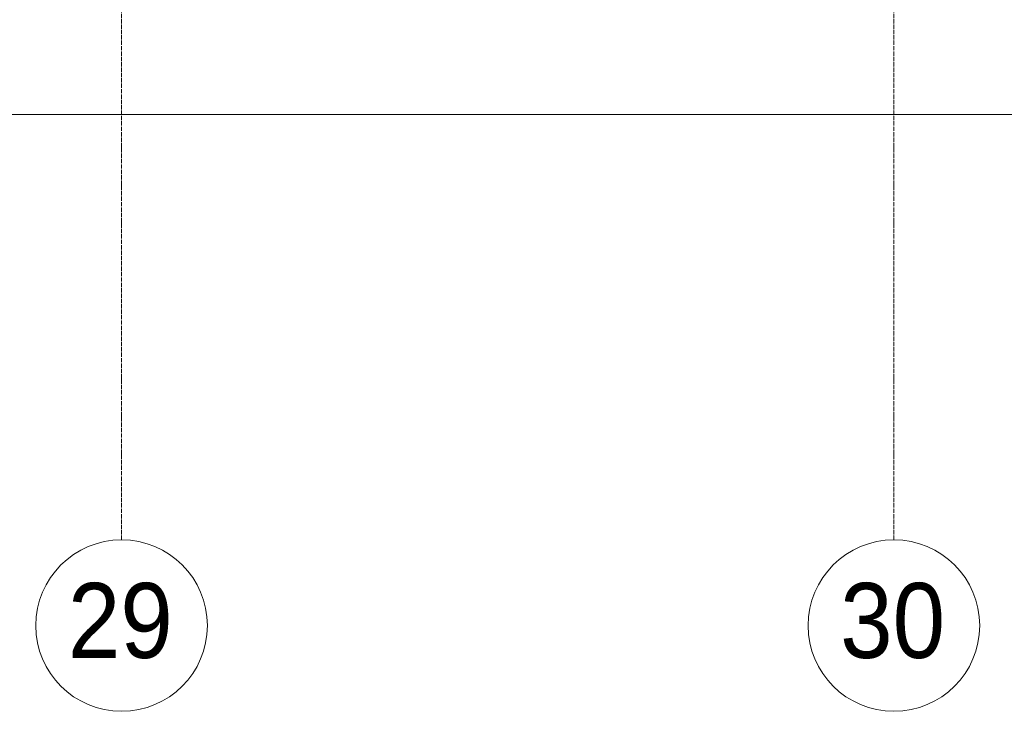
# Model space of a CAD drawing. Header units: millimetres. Extents: x 5617 to 183965, y 7718 to 172958.
# Tile 60 of 120: x 64650 to 69239, y 11226 to 14453. Entities that reach past the tile are written whole.
import ezdxf

# ---------------------------------------------------------------- set-up
doc = ezdxf.new("R2010")
doc.units = ezdxf.units.MM
doc.linetypes.add('Линия сетки', pattern=[25, 20, -2.5, 0, -2.5])
for name, color, linetype, lineweight in [('Оси', 7, 'Continuous', 9), ('Размеры', 7, 'Continuous', 9), ('Размеры-100', 7, 'Continuous', 9)]:
    doc.layers.add(name, color=color, linetype=linetype, lineweight=lineweight)
doc.styles.add('Arial', font='arial.ttf', dxfattribs={"width": 0.9, "height": 250})
doc.styles.add('Arial_1', font='arial.ttf', dxfattribs={"width": 0.9, "height": 350})
doc.dimstyles.new('Основной_2_5_мм', dxfattribs={"dimscale": 304.8, "dimtxt": 255.06485, "dimasz": 0.463911, "dimexe": 0.492126, "dimexo": 0.492126, "dimgap": 0.098425, "dimtad": 1, "dimdec": 0, "dimdsep": 46, "dimtxsty": 'Arial', "dimblk1": 'OBLIQUE', "dimblk2": 'OBLIQUE', "dimsah": 1, "dimcen": 0.09, "dimdle": 0.492126, "dimazin": 2, "dimtfac": 1, "dimtdec": 4, "dimtix": 1, "dimtmove": 0, "dimatfit": 3, "dimfxl": 1, "dimtvp": 1, "dimtolj": 1, "dimtzin": 0, "dimlwd": 20, "dimlwe": 20, "dimarcsym": 2})

# ---------------------------------------------------------------- blocks, each defined once
blk = doc.blocks.new('Ось сетки - Круг_Ø8 мм-6577-МКСС_К4_L05_18_600_')
at = {"layer": 'Оси', "lineweight": 20}
for start, end in [(360, 180), (180, 360)]:
    blk.add_arc((0, 0), 4, start, end, dxfattribs=at)
blk = doc.blocks.new('DIMBLOCK29-МКСС_К4_L05_18_600_')
at = {"layer": 'Размеры-100', "lineweight": 20, "transparency": 16777216}
for p, q in [((32724.8, 14010.6), (32724.8, 14160.6)), ((86724.8, 14010.6), (86724.8, 14160.6)), ((32574.8, 14010.6), (86874.8, 14010.6)), ((32724.8, 14010.6), (32724.8, 13960.6)), ((86724.8, 14010.6), (86724.8, 13960.6))]:
    blk.add_line(p, q, dxfattribs=at)
at = {"layer": 'Размеры-100', "lineweight": 40, "transparency": 16777216}
for p, q in [((32724.8, 14010.6), (32795.5, 14081.3)), ((86724.8, 14010.6), (86795.5, 14081.3)), ((32724.8, 14010.6), (32654.1, 13939.9)), ((86724.8, 14010.6), (86654.1, 13939.9))]:
    blk.add_line(p, q, dxfattribs=at)
at = {"layer": 'Размеры-100', "color": 0, "lineweight": 20, "transparency": 16777216, "insert": (59293.1, 14365.2), "char_height": 250, "width": 1035.956, "attachment_point": 1, "line_spacing_factor": 0.941778, "style": 'Arial'}
blk.add_mtext('54000', dxfattribs=at)
blk = doc.blocks.new('_Oblique')
at = {"color": 0, "linetype": 'ByBlock', "lineweight": -2}
blk.add_line((-0.5, -0.5), (0.5, 0.5), dxfattribs=at)

msp = doc.modelspace()

# ---------------------------------------------------------------- linework, layer by layer
at = {"layer": 'Оси', "linetype": 'Линия сетки'}
for p, q in [((65124.8, 12025.7), (65124.8, 33150)), ((68724.8, 12025.7), (68724.8, 33150))]:
    msp.add_line(p, q, dxfattribs=at)

# ---------------------------------------------------------------- block references
at = {"layer": 'Оси', "lineweight": 20, "xscale": 99.99999999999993, "yscale": 99.99999999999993, "zscale": 99.99999999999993}
for p in [(65124.8, 11625.7), (68724.8, 11625.7)]:
    msp.add_blockref('Ось сетки - Круг_Ø8 мм-6577-МКСС_К4_L05_18_600_', p, dxfattribs=at)

# ---------------------------------------------------------------- texts
at = {"layer": 'Оси', "char_height": 350, "width": 606.076, "attachment_point": 1, "style": 'Arial_1'}
for s, insert in [('29', (64874.2, 11824.7)), ('30', (68474.2, 11824.7))]:
    msp.add_mtext(s, dxfattribs=dict(at, insert=insert))

# ---------------------------------------------------------------- dimensions: what is measured, and where the dimension line sits
at = {"layer": 'Размеры', "lineweight": 20}
dim = msp.add_linear_dim(base=(86724.8, 14010.6), p1=(32724.8, 14110.6), p2=(86724.8, 14110.6), dimstyle='Основной_2_5_мм', override={"dimpost": '<>', "dimfxl": 54000}, dxfattribs=at)
dim.commit()
dim.dimension.update_dxf_attribs({"geometry": 'DIMBLOCK29-МКСС_К4_L05_18_600_', "text_midpoint": (59724.8, 14168.2)})

doc.saveas('drawing.dxf')
